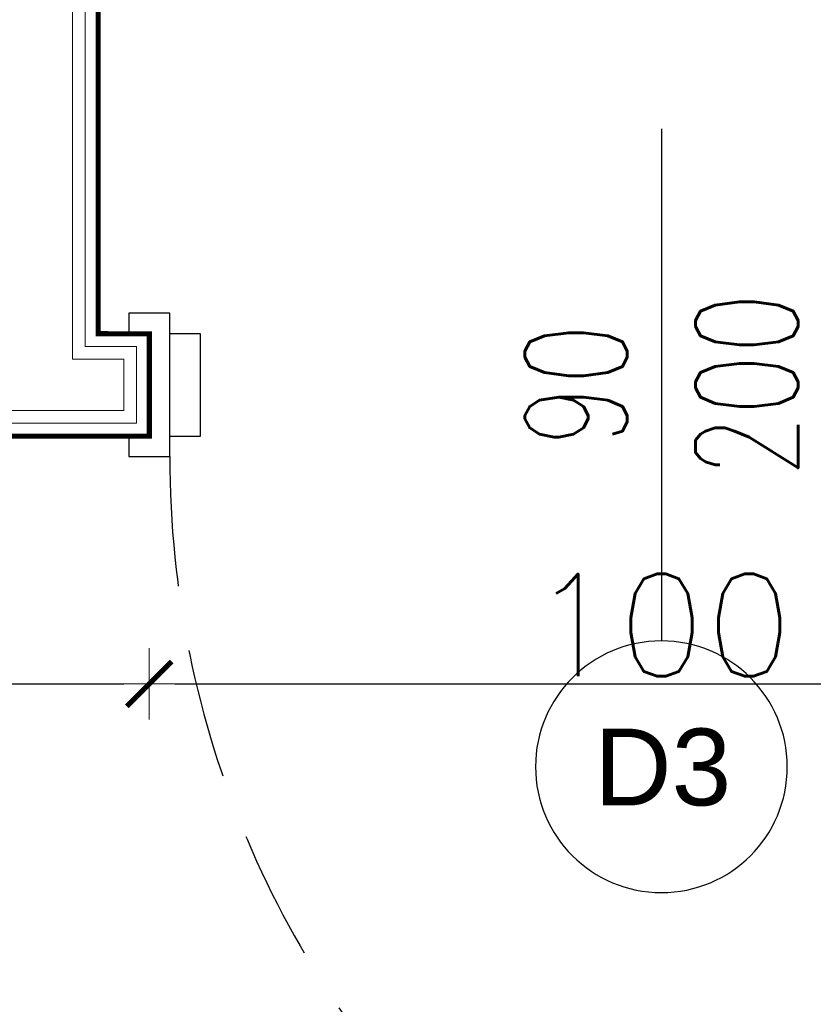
# Model space of a CAD drawing. Header units: metres. Extents: x 5541655 to 5610276, y 5589641 to 5627879.
# Tile 20 of 69: x 5604428 to 5604583, y 5625501 to 5625693. Entities that reach past the tile are written whole.
import ezdxf

# ---------------------------------------------------------------- set-up
doc = ezdxf.new("R2010")
doc.units = ezdxf.units.M
doc.header["$MEASUREMENT"] = 0
doc.linetypes.add('DASHED', pattern=[19.05, 12.7, -6.35])
doc.layers.get('0').update_dxf_attribs({"linetype": 'CONTINUOUS', "lineweight": 18})
doc.layers.get('Defpoints').update_dxf_attribs({"linetype": 'CONTINUOUS'})
doc.layers.add('a___wymiary', color=7, linetype='CONTINUOUS', lineweight=18, true_color=0x000000)
for name, color, linetype in [('Budowlane - Sciany Wew', 7, 'CONTINUOUS'), ('znaczniki drzwi', 7, 'CONTINUOUS'), ('Ściany', 51, 'CONTINUOUS'), ('Ślusarka_okienna', 30, 'CONTINUOUS')]:
    doc.layers.add(name, color=color, linetype=linetype)
doc.layers.add('WYMIARY WEW', color=251, linetype='CONTINUOUS', lineweight=13)
doc.styles.add('GENERATED_STYLE_2', font='arial.ttf')
doc.styles.add('JACEK_07', font='SIMPLEX.SHX', dxfattribs={"width": 0.7})
doc.styles.get("Standard").update_dxf_attribs({"font": 'simplex.shx'})
doc.dimstyles.new('1_50', dxfattribs={"dimtxt": 20, "dimasz": 5, "dimexe": 1.25, "dimexo": 0.625, "dimgap": 1.5, "dimtad": 1, "dimdec": 3, "dimlfac": 0.5, "dimrnd": 0.1, "dimdsep": 46, "dimtxsty": 'Standard', "dimblk": 'znacznik', "dimcen": 1.5, "dimse1": 1, "dimse2": 1, "dimclrd": 256, "dimclrt": 256, "dimazin": 0, "dimtfac": 1, "dimtdec": 3, "dimtmove": 0, "dimatfit": 3, "dimldrblk": 'znacznik', "dimfxl": 1, "dimarcsym": 0})

# ---------------------------------------------------------------- blocks, each defined once
blk = doc.blocks.new('*U306')
at = {"color": 7}
blk.add_lwpolyline([(50, 25), (50, -25)], dxfattribs=at)
for points in [[(-2, 5), (0, 5), (0, -5), (-2, -5), (-2, -7), (2, -7), (2, -5), (2, 7), (-2, 7), (-2, 5)], [(2, -5), (5, -5), (5, 5), (2, 5)]]:
    blk.add_lwpolyline(points)
at = {"linetype": 'DASHED'}
blk.add_arc((98, -7), 96, 180, 270, dxfattribs=at)
at = {"color": 7, "insert": (50, 0), "char_height": 10, "width": 10, "attachment_point": 5, "rotation": 90, "style": 'JACEK_07'}
blk.add_mtext('\\pxqc;90\\P200', dxfattribs=at)
blk = doc.blocks.new('znacznik')
at = {"layer": 'a___wymiary'}
for p, q in [((0, 1.394), (0, -1.394)), ((1.394, 0), (-1.394, 0))]:
    blk.add_line(p, q, dxfattribs=at)
at = {"layer": 'a___wymiary', "const_width": 0.2}
blk.add_lwpolyline([(0.876, 0.876), (-0.876, -0.876)], dxfattribs=at)
blk = doc.blocks.new('*D989')
at = {"layer": 'Defpoints', "color": 0}
for p in [(5604213.06, 5625611.98), (5604453.06, 5625611.98), (5604453.06, 5625563.58)]:
    blk.add_point(p, dxfattribs=at)
at = {"layer": 'WYMIARY WEW', "lineweight": -2}
blk.add_line((5604218.06, 5625563.58), (5604448.06, 5625563.58), dxfattribs=at)
at = {"layer": 'WYMIARY WEW', "lineweight": -2, "xscale": 5, "yscale": 5, "zscale": 5, "rotation": 180}
blk.add_blockref('znacznik', (5604213.06, 5625563.58), dxfattribs=at)
at = {"layer": 'WYMIARY WEW', "lineweight": -2, "xscale": 5, "yscale": 5, "zscale": 5}
blk.add_blockref('znacznik', (5604453.06, 5625563.58), dxfattribs=at)
at = {"layer": 'WYMIARY WEW', "insert": (5604333.06, 5625575.08), "char_height": 20, "attachment_point": 5}
blk.add_mtext('120', dxfattribs=at)
blk = doc.blocks.new('*D990')
at = {"layer": 'Defpoints', "color": 0}
for p in [(5604453.06, 5625611.98), (5604653.06, 5625611.98), (5604653.06, 5625563.58)]:
    blk.add_point(p, dxfattribs=at)
at = {"layer": 'WYMIARY WEW', "lineweight": -2}
blk.add_line((5604458.06, 5625563.58), (5604648.06, 5625563.58), dxfattribs=at)
at = {"layer": 'WYMIARY WEW', "lineweight": -2, "xscale": 5, "yscale": 5, "zscale": 5, "rotation": 180}
blk.add_blockref('znacznik', (5604453.06, 5625563.58), dxfattribs=at)
at = {"layer": 'WYMIARY WEW', "lineweight": -2, "xscale": 5, "yscale": 5, "zscale": 5}
blk.add_blockref('znacznik', (5604653.06, 5625563.58), dxfattribs=at)
at = {"layer": 'WYMIARY WEW', "insert": (5604553.06, 5625575.08), "char_height": 20, "attachment_point": 5}
blk.add_mtext('100', dxfattribs=at)

msp = doc.modelspace()

# ---------------------------------------------------------------- linework, layer by layer
at = {"layer": 'Budowlane - Sciany Wew', "color": 251, "linetype": 'Continuous', "lineweight": 20}
for points in [[(5604047.5294, 5625301.9811), (5604047.5294, 5625311.9811), (5603958.0597, 5625311.9811), (5603958.0597, 5625616.981), (5604008.0597, 5625616.981), (5604008.0597, 5625626.981), (5603958.0597, 5625626.981), (5603958.0597, 5626066.9797), (5604408.0617, 5626066.9812), (5604408.0617, 5625626.981), (5604218.0597, 5625626.981), (5604218.0597, 5625616.981), (5604448.0597, 5625616.981), (5604448.0597, 5625626.9803), (5604438.0617, 5625626.9817), (5604438.0617, 5626066.8797), (5604806.1597, 5626066.8797), (5604806.1597, 5625626.9796), (5604658.0597, 5625626.9796), (5604658.0597, 5625616.9784), (5604842.1684, 5625616.8793), (5604842.1684, 5625311.9812), (5604277.5294, 5625311.9803), (5604277.5294, 5625301.9811)], [(5604050.0294, 5625299.4811), (5604050.0294, 5625314.4811), (5603960.5597, 5625314.4811), (5603960.5597, 5625614.481), (5604010.5597, 5625614.481), (5604010.5597, 5625629.481), (5603960.5597, 5625629.481), (5603960.5597, 5626064.4797), (5604405.5617, 5626064.4811), (5604405.5617, 5625629.481), (5604215.5597, 5625629.481), (5604215.5597, 5625614.481), (5604450.5597, 5625614.481), (5604450.5597, 5625629.48), (5604440.5617, 5625629.4814), (5604440.5617, 5626064.3797), (5604803.6597, 5626064.3797), (5604803.6597, 5625629.4796), (5604655.5597, 5625629.4796), (5604655.5597, 5625614.4797), (5604839.6684, 5625614.3803), (5604839.6684, 5625314.4813), (5604275.0294, 5625314.4807), (5604275.0294, 5625299.4811)]]:
    msp.add_lwpolyline(points, dxfattribs=at)
at = {"layer": 'znaczniki drzwi'}
for start, end in [(0, 180), (180, 0)]:
    msp.add_arc((5604553.0597, 5625547.4018), 24.5792, start, end, dxfattribs=at)
at = {"layer": 'Ściany', "color": 0, "const_width": 1}
msp.add_lwpolyline([(5604052.5294, 5625296.9811), (5604052.5294, 5625316.9811), (5603963.0597, 5625316.9811), (5603963.0597, 5625611.981), (5604013.0597, 5625611.981), (5604013.0597, 5625631.981), (5603963.0597, 5625631.981), (5603963.0597, 5626061.9797), (5604403.0617, 5626061.9811), (5604403.0617, 5625631.981), (5604213.0597, 5625631.981), (5604213.0597, 5625611.981), (5604453.0597, 5625611.981), (5604453.0597, 5625631.9796), (5604443.0617, 5625631.981), (5604443.0617, 5626061.8797), (5604801.1597, 5626061.8797), (5604801.1597, 5625631.9796), (5604653.0597, 5625631.9796), (5604653.0597, 5625611.981), (5604837.1684, 5625611.881), (5604837.1684, 5625316.9811), (5604272.5294, 5625316.9811), (5604272.5294, 5625296.9811)], dxfattribs=at)

# ---------------------------------------------------------------- block references
at = {"layer": 'Ślusarka_okienna', "xscale": 2, "yscale": 2, "zscale": 2}
msp.add_blockref('*U306', (5604453.0597, 5625621.981), dxfattribs=at)

# ---------------------------------------------------------------- texts
at = {"layer": 'znaczniki drzwi', "insert": (5604539.9112, 5625539.6406), "char_height": 15, "attachment_point": 7, "style": 'GENERATED_STYLE_2'}
msp.add_mtext('{D3}', dxfattribs=at)

# ---------------------------------------------------------------- dimensions: what is measured, and where the dimension line sits
at = {"layer": 'WYMIARY WEW'}
for base, p1, p2, picture, middle in [((5604453.0597, 5625563.577), (5604213.0597, 5625611.981), (5604453.0597, 5625611.981), '*D989', (5604333.0597, 5625575.077)), ((5604653.0597, 5625563.577), (5604453.0597, 5625611.981), (5604653.0597, 5625611.981), '*D990', (5604553.0597, 5625575.077))]:
    dim = msp.add_linear_dim(base=base, p1=p1, p2=p2, dimstyle='1_50', override={"dimtmove": 1}, dxfattribs=at)
    dim.commit()
    dim.dimension.update_dxf_attribs({"geometry": picture, "text_midpoint": middle})

doc.saveas('drawing.dxf')
